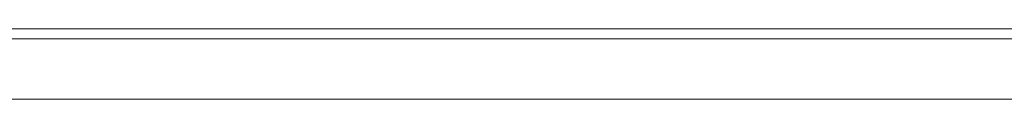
# Model space of a CAD drawing. Header units: millimetres. Extents: x -40968 to 77376, y -17881 to 4746.
# Tile 53 of 256: x -21140 to -20163, y 2040 to 2110. Entities that reach past the tile are written whole.
import ezdxf

# ---------------------------------------------------------------- set-up
doc = ezdxf.new("R2010")
doc.units = ezdxf.units.MM
doc.header["$MEASUREMENT"] = 0
doc.layers.add('Nuevo_08_E_Envans secs', color=7, linetype='Continuous')
doc.layers.add('Nuevo_Ventanas Archicad_Pluma_Nº__1', color=7, linetype='Continuous', lineweight=5)

# ---------------------------------------------------------------- blocks, each defined once
blk = doc.blocks.new('Ventana Escaparate 27_4')
at = {"layer": 'Nuevo_Ventanas Archicad_Pluma_Nº__1', "color": 7, "linetype": 'Continuous', "lineweight": 5}
for p, q in [((-1550, 0), (1550, 0)), ((-1550, 0), (1550, 0)), ((-1510, -10), (1510, -10)), ((-1550, -70), (1550, -70)), ((-1550, -70), (1550, -70))]:
    blk.add_line(p, q, dxfattribs=at)
blk = doc.blocks.new('Muro_145_5', base_point=(-18790.29, 2109.55))
at = {"layer": 'Nuevo_Ventanas Archicad_Pluma_Nº__1', "color": 7, "linetype": 'Continuous', "lineweight": 5, "zscale": 1000}
blk.add_blockref('Ventana Escaparate 27_4', (-20430.29, 2109.55), dxfattribs=at)

msp = doc.modelspace()

# ---------------------------------------------------------------- block references
at = {"layer": 'Nuevo_08_E_Envans secs', "color": 7, "lineweight": 20}
msp.add_blockref('Muro_145_5', (-18790.29, 2109.55), dxfattribs=at)

doc.saveas('drawing.dxf')
